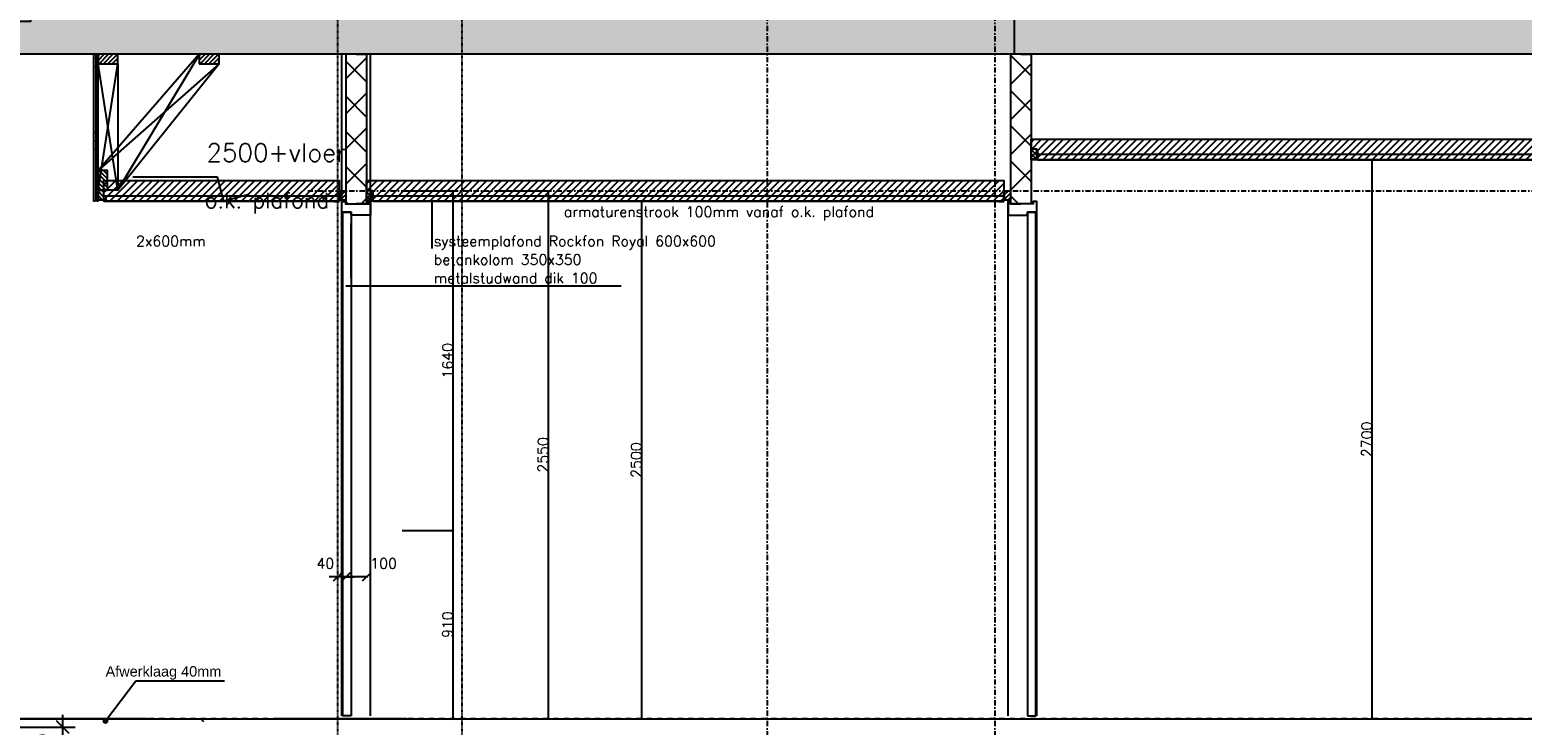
# Model space of a CAD drawing. Extents: x 149262 to 371235, y 141599 to 287858.
# Tile 19 of 60: x 158926 to 166136, y 147539 to 150897. Entities that reach past the tile are written whole.
import ezdxf

# ---------------------------------------------------------------- set-up
doc = ezdxf.new("R2010")
doc.units = 0
doc.header["$LTSCALE"] = 50
doc.header["$MEASUREMENT"] = 0
doc.header["$PDMODE"] = 3
doc.header["$PDSIZE"] = 0.1
doc.linetypes.add('DASHDOT', pattern=[1, 0.5, -0.25, 0, -0.25])
doc.linetypes.add('DD1', pattern=[2.66667, 1.66667, -0.5, 0, -0.5])
doc.layers.get('0').update_dxf_attribs({"linetype": 'CONTINUOUS'})
doc.layers.get('DEFPOINTS').update_dxf_attribs({"linetype": 'CONTINUOUS'})
for name, color, linetype in [('25', 7, 'CONTINUOUS'), ('A--01A1_ACEER', 1, 'CONTINUOUS'), ('A--A22--_F123-', 9, 'CONTINUOUS'), ('A--A23--_F--3-', 9, 'CONTINUOUS'), ('A--A25--_F--3-', 9, 'CONTINUOUS'), ('A--A42--_F-23-', 9, 'CONTINUOUS'), ('A--A42--_F123-', 9, 'CONTINUOUS'), ('A--L21--_F-23-', 4, 'CONTINUOUS'), ('A--L22--', 3, 'CONTINUOUS'), ('A--L22--_F--3-', 7, 'CONTINUOUS'), ('A--L23--', 7, 'CONTINUOUS'), ('A--L23--_F--3-', 7, 'CONTINUOUS'), ('A--L25--', 7, 'CONTINUOUS'), ('A--L25--_F-23-', 7, 'CONTINUOUS'), ('A--L31D1_BUITENKOZIJN', 1, 'CONTINUOUS'), ('A--L32--_F123-', 1, 'CONTINUOUS'), ('A--L35-D2-_PLAFONDS', 2, 'CONTINUOUS'), ('A--L35-D4-_PLAFONDS', 4, 'CONTINUOUS'), ('A--L35D1_PLAFONDS', 1, 'CONTINUOUS'), ('A--L42--', 7, 'CONTINUOUS'), ('A--L42--_F--3-', 7, 'CONTINUOUS'), ('A--L42--_F-23-', 7, 'CONTINUOUS'), ('A--M$1A-_F123-', 1, 'CONTINUOUS'), ('A--M01A1_MAATVOERING', 1, 'CONTINUOUS'), ('A--M01B1_HOOGTE_MAATV', 1, 'CONTINUOUS'), ('A--T$1A-_F123_20', 1, 'CONTINUOUS'), ('A--T01A-25_TEKST', 2, 'CONTINUOUS'), ('A--T01B2_HOOGTE_MAATV', 2, 'CONTINUOUS'), ('A--T01B3_HOOGTE_MAATV', 3, 'CONTINUOUS'), ('STRAMIEN', 8, 'DD1'), ('X--LR---_CP', 7, 'CONTINUOUS')]:
    doc.layers.add(name, color=color, linetype=linetype)
doc.styles.add('ALFA-0_25', font='ROMANS')
doc.styles.add('EB2', font='ARIAL.TTF')
doc.styles.add('HIEMSTRA', font='romans.shx')
doc.styles.add('HOOGTEXT', font='ROMANS.shx', dxfattribs={"height": 2.5})
doc.dimstyles.new('ALFA25', dxfattribs={"dimtxt": 50, "dimasz": 2, "dimexe": 0.3, "dimexo": 0.3, "dimgap": 2, "dimtad": 1, "dimdec": 0, "dimzin": 0, "dimdsep": 46, "dimtxsty": 'HIEMSTRA', "dimblk1": 'OBLIQUE', "dimblk2": 'OBLIQUE', "dimsah": 1, "dimcen": 0.09, "dimdle": 0.3, "dimclrd": 1, "dimclre": 1, "dimclrt": 2, "dimadec": 0, "dimazin": 0, "dimtfac": 0.75, "dimtdec": 4, "dimtix": 1, "dimtmove": 2, "dimatfit": 3, "dimldrblk": 'OBLIQUE', "dimfxl": 0, "dimtvp": 625, "dimtolj": 1, "dimtzin": 0, "dimarcsym": 0})
doc.dimstyles.get("Standard").update_dxf_attribs({"dimscale": 50, "dimtxt": 2.5, "dimasz": 2, "dimexe": 0.3, "dimexo": 0.3, "dimgap": 2, "dimtad": 1, "dimdec": 0, "dimzin": 0, "dimdsep": 46, "dimtxsty": 'HIEMSTRA', "dimblk1": 'OBLIQUE', "dimblk2": 'OBLIQUE', "dimsah": 1, "dimcen": 0.09, "dimdle": 0.3, "dimclrd": 1, "dimclre": 1, "dimclrt": 2, "dimadec": 0, "dimazin": 0, "dimtfac": 1, "dimtdec": 4, "dimtix": 1, "dimtmove": 2, "dimatfit": 3, "dimldrblk": 'OBLIQUE', "dimfxl": 0, "dimtvp": 625, "dimtolj": 1, "dimtzin": 0, "dimarcsym": 0})
doc.dimstyles.new('STANDARD$0', dxfattribs={"dimscale": 30, "dimtxt": 2.5, "dimasz": 2, "dimexe": 2, "dimexo": 0, "dimgap": 2, "dimtad": 1, "dimdec": 0, "dimzin": 0, "dimdsep": 46, "dimtxsty": 'ALFA-0_25', "dimblk1": 'OBLIQUE', "dimblk2": 'OBLIQUE', "dimsah": 1, "dimcen": -3, "dimdle": 2, "dimclrd": 1, "dimclre": 1, "dimclrt": 2, "dimadec": 0, "dimazin": 0, "dimtfac": 0.666667, "dimtofl": 0, "dimtmove": 2, "dimatfit": 3, "dimldrblk": 'OBLIQUE', "dimfxl": 0, "dimtvp": 0.833333, "dimtolj": 1, "dimtzin": 0, "dimarcsym": 0})
pattern_1 = [(45, (0, 0), (-10.6066, 10.6066), [])]

# ---------------------------------------------------------------- blocks, each defined once
blk = doc.blocks.new('*U634')
at = {"layer": 'A--L23--_F--3-', "color": 2, "linetype": 'Continuous'}
blk.add_lwpolyline([(0, 0), (0, 20), (10653.9, 20), (10653.9, 0)], dxfattribs=at)
blk = doc.blocks.new('Q020259-')
at = {"layer": 'A--A25--_F--3-'}
h = blk.add_hatch(dxfattribs=at)
h.set_pattern_fill('ALFALINE', color=256, scale=15, style=0, pattern_type=2)
h.set_pattern_definition(pattern_1)
h.paths.add_polyline_path([(0, 0), (0, 46), (28, 46), (28, 0)])
at = {"layer": 'A--L25--_F-23-', "color": 2, "linetype": 'Continuous'}
blk.add_lwpolyline([(0, 0), (0, 46), (28, 46), (28, 0)], close=True, dxfattribs=at)
at = {"layer": 'X--LR---_CP'}
for p in [(0, 0), (0, 0), (28, 0)]:
    blk.add_point(p, dxfattribs=at)
blk = doc.blocks.new('_OBLIQUE')
at = {"color": 0, "linetype": 'ByBlock'}
blk.add_line((-0.5, -0.5), (0.5, 0.5), dxfattribs=at)
blk = doc.blocks.new('*D60')
at = {"layer": 'A--M$1A-_F123-', "color": 1, "lineweight": -2}
for p, q in [((160724.1, 150069), (161882.8, 150069)), ((161882.5, 147568.7), (161882.5, 150069.3)), ((161644.8, 147569), (161882.8, 147569))]:
    blk.add_line(p, q, dxfattribs=at)
at = {"layer": 'DEFPOINTS', "color": 0}
for p in [(160723.8, 150069), (161882.5, 150069), (161644.5, 147569)]:
    blk.add_point(p, dxfattribs=at)
at = {"layer": 'A--M$1A-_F123-', "color": 1, "lineweight": -2, "xscale": 2, "yscale": 2, "zscale": 2}
for p, rotation in [((161882.5, 150069), 90), ((161882.5, 147569), 270)]:
    blk.add_blockref('_OBLIQUE', p, dxfattribs=dict(at, rotation=rotation))
at = {"layer": 'A--M$1A-_F123-', "color": 2, "insert": (161855.5, 148819), "char_height": 50, "attachment_point": 5, "rotation": 90, "style": 'HIEMSTRA'}
blk.add_mtext('\\A1;2500', dxfattribs=at)
blk = doc.blocks.new('*D62')
at = {"layer": 'A--M$1A-_F123-', "color": 1, "lineweight": -2}
for p, q in [((161186.8, 150119), (161432.8, 150119)), ((161432.5, 147568.7), (161432.5, 150119.3)), ((161171.5, 147569), (161432.8, 147569))]:
    blk.add_line(p, q, dxfattribs=at)
at = {"layer": 'DEFPOINTS', "color": 0}
for p in [(161186.5, 150119), (161432.5, 150119), (161171.2, 147569)]:
    blk.add_point(p, dxfattribs=at)
at = {"layer": 'A--M$1A-_F123-', "color": 1, "lineweight": -2, "xscale": 2, "yscale": 2, "zscale": 2}
for p, rotation in [((161432.5, 150119), 90), ((161432.5, 147569), 270)]:
    blk.add_blockref('_OBLIQUE', p, dxfattribs=dict(at, rotation=rotation))
at = {"layer": 'A--M$1A-_F123-', "color": 2, "insert": (161405.5, 148844), "char_height": 50, "attachment_point": 5, "rotation": 90, "style": 'HIEMSTRA'}
blk.add_mtext('\\A1;2550', dxfattribs=at)
blk = doc.blocks.new('*D63')
at = {"layer": 'A--M$1A-_F123-', "color": 1, "lineweight": -2}
for p, q in [((160724.3, 148479), (160971.7, 148479)), ((160971.4, 147568.7), (160971.4, 148479.3)), ((160739.3, 147569), (160971.7, 147569))]:
    blk.add_line(p, q, dxfattribs=at)
at = {"layer": 'DEFPOINTS', "color": 0}
for p in [(160724, 148479), (160971.4, 148479), (160739, 147569)]:
    blk.add_point(p, dxfattribs=at)
at = {"layer": 'A--M$1A-_F123-', "color": 1, "lineweight": -2, "xscale": 2, "yscale": 2, "zscale": 2}
for p, rotation in [((160971.4, 148479), 90), ((160971.4, 147569), 270)]:
    blk.add_blockref('_OBLIQUE', p, dxfattribs=dict(at, rotation=rotation))
at = {"layer": 'A--M$1A-_F123-', "color": 2, "insert": (160944.4, 148024), "char_height": 50, "attachment_point": 5, "rotation": 90, "style": 'HIEMSTRA'}
blk.add_mtext('\\A1;910', dxfattribs=at)
blk = doc.blocks.new('*D64')
at = {"layer": 'A--M$1A-_F123-', "color": 1, "lineweight": -2}
for p, q in [((160739.3, 150119), (160971.7, 150119)), ((160971.4, 148478.7), (160971.4, 150119.3)), ((160724.3, 148479), (160971.7, 148479))]:
    blk.add_line(p, q, dxfattribs=at)
at = {"layer": 'DEFPOINTS', "color": 0}
for p in [(160739, 150119), (160971.4, 150119), (160724, 148479)]:
    blk.add_point(p, dxfattribs=at)
at = {"layer": 'A--M$1A-_F123-', "color": 1, "lineweight": -2, "xscale": 2, "yscale": 2, "zscale": 2}
for p, rotation in [((160971.4, 150119), 90), ((160971.4, 148479), 270)]:
    blk.add_blockref('_OBLIQUE', p, dxfattribs=dict(at, rotation=rotation))
at = {"layer": 'A--M$1A-_F123-', "color": 2, "insert": (160944.4, 149299), "char_height": 50, "attachment_point": 5, "rotation": 90, "style": 'HIEMSTRA'}
blk.add_mtext('\\A1;1640', dxfattribs=at)
blk = doc.blocks.new('*U628')
at = {"layer": 'A--A22--_F123-', "linetype": 'Continuous'}
h = blk.add_hatch(dxfattribs=at)
h.set_pattern_fill('ALFAKRS', color=256, scale=120, style=0)
h.set_pattern_definition([(45, (-160502.99, -150778.96), (-84.852814, 84.852814), []), (135, (-160502.99, -150778.96), (-84.852814, -84.852814), [])])
h.paths.add_polyline_path([(0, 0), (50, 0), (50, -722.7), (0, -722.7), (-50, -722.7), (-50, 0)])
at = {"layer": 'A--L22--_F--3-', "color": 3, "linetype": 'Continuous'}
for points in [[(0, 0), (-50, 0), (-50, -722.7), (0, -722.7)], [(0, 0), (50, 0), (50, -722.7), (0, -722.7)]]:
    blk.add_lwpolyline(points, dxfattribs=at)
blk = doc.blocks.new('*D68')
at = {"color": 1, "linetype": 'ByBlock'}
blk.add_line((160559, 148255), (160453, 148255), dxfattribs=at)
at = {"layer": 'DEFPOINTS', "color": 0, "linetype": 'ByBlock'}
for p in [(160453, 148255), (160453, 148255), (160553, 148255)]:
    blk.add_point(p, dxfattribs=at)
at = {"color": 1, "linetype": 'ByBlock', "xscale": 40, "yscale": 40, "zscale": 40, "rotation": 180}
blk.add_blockref('_OBLIQUE', (160453, 148255), dxfattribs=at)
at = {"color": 1, "linetype": 'ByBlock', "xscale": 40, "yscale": 40, "zscale": 40}
blk.add_blockref('_OBLIQUE', (160553, 148255), dxfattribs=at)
at = {"color": 2, "linetype": 'ByBlock', "insert": (160635.3, 148320), "char_height": 50, "attachment_point": 5, "style": 'HIEMSTRA'}
blk.add_mtext('\\A1;100', dxfattribs=at)
blk = doc.blocks.new('*D69')
at = {"color": 1, "linetype": 'ByBlock'}
for p, q in [((160413, 148255), (160373, 148255)), ((160453, 148255), (160413, 148255)), ((160453, 148255), (160413, 148255)), ((160453, 148255), (160493, 148255))]:
    blk.add_line(p, q, dxfattribs=at)
at = {"layer": 'DEFPOINTS', "color": 0, "linetype": 'ByBlock'}
for p in [(160413, 148255), (160413, 148255), (160453, 148255)]:
    blk.add_point(p, dxfattribs=at)
at = {"color": 1, "linetype": 'ByBlock', "xscale": 40, "yscale": 40, "zscale": 40}
blk.add_blockref('_OBLIQUE', (160413, 148255), dxfattribs=at)
at = {"color": 1, "linetype": 'ByBlock', "xscale": 40, "yscale": 40, "zscale": 40, "rotation": 180}
blk.add_blockref('_OBLIQUE', (160453, 148255), dxfattribs=at)
at = {"color": 2, "linetype": 'ByBlock', "insert": (160353.8, 148320), "char_height": 50, "attachment_point": 5, "style": 'HIEMSTRA'}
blk.add_mtext('\\A1;40', dxfattribs=at)
blk = doc.blocks.new('*D93')
at = {"layer": 'A--M$1A-_F123-', "color": 1, "lineweight": -2}
for p, q in [((159085.7, 147219), (159085.7, 147589)), ((158762.9, 147529), (159145.7, 147529)), ((158762.9, 147279), (159145.7, 147279))]:
    blk.add_line(p, q, dxfattribs=at)
at = {"layer": 'DEFPOINTS', "color": 0}
for p in [(158762.9, 147529), (159085.7, 147529), (158762.9, 147279)]:
    blk.add_point(p, dxfattribs=at)
at = {"layer": 'A--M$1A-_F123-', "color": 1, "lineweight": -2, "xscale": 60, "yscale": 60, "zscale": 60}
for p, rotation in [((159085.7, 147529), 90), ((159085.7, 147279), 270)]:
    blk.add_blockref('_OBLIQUE', p, dxfattribs=dict(at, rotation=rotation))
at = {"layer": 'A--M$1A-_F123-', "color": 2, "insert": (158986.5, 147404), "char_height": 75, "attachment_point": 5, "rotation": 90, "style": 'ALFA-0_25'}
blk.add_mtext('\\A1;250', dxfattribs=at)
blk = doc.blocks.new('*U626')
at = {"layer": 'A--L23--_F--3-', "color": 2, "linetype": 'Continuous'}
blk.add_lwpolyline([(0, 0), (0, 20), (10654, 20), (10654, 0)], dxfattribs=at)
blk = doc.blocks.new('*U608')
at = {"layer": 'A--A42--_F-23-', "linetype": 'Continuous'}
h = blk.add_hatch(dxfattribs=at)
h.set_pattern_fill('ALFALINE', color=256, scale=40, style=0)
h.set_pattern_definition([(45, (-159250.98, -150071.014), (-28.284271, 28.284271), [])])
h.paths.add_polyline_path([(0, 0), (-5, 0), (-5, 708), (0, 708), (5, 708), (5, 0)])
at = {"layer": 'A--L42--_F-23-', "color": 2, "linetype": 'Continuous'}
for points in [[(0, 0), (-5, 0), (-5, 708), (0, 708)], [(0, 0), (5, 0), (5, 708), (0, 708)]]:
    blk.add_lwpolyline(points, dxfattribs=at)
blk = doc.blocks.new('*U607')
at = {"layer": 'A--A42--_F123-', "linetype": 'Continuous'}
h = blk.add_hatch(dxfattribs=at)
h.set_pattern_fill('ALFAPLST', color=256, scale=400, angle=180.00002, style=0)
h.set_pattern_definition([(180, (0, 0), (0.0001, -400), []), (180, (1e-05, -40), (0.0001, -400), []), (180, (2e-05, -80), (0.0001, -400), [])])
h.paths.add_polyline_path([(0, 0), (6, 0), (6, -708), (0, -708), (-6, -708), (-6, 0)])
at = {"layer": 'A--L42--_F--3-', "color": 3, "linetype": 'Continuous'}
for points in [[(0, 0), (-6, 0), (-6, -708), (0, -708)], [(0, 0), (6, 0), (6, -708), (0, -708)]]:
    blk.add_lwpolyline(points, dxfattribs=at)
blk = doc.blocks.new('Q020283-')
at = {"layer": 'A--A25--_F--3-'}
h = blk.add_hatch(dxfattribs=at)
h.set_pattern_fill('ALFALINE', color=256, scale=15, style=0, pattern_type=2)
h.set_pattern_definition(pattern_1)
h.paths.add_polyline_path([(0, 0), (0, 96), (46, 96), (46, 0)])
at = {"layer": 'A--L25--_F-23-', "color": 2, "linetype": 'Continuous'}
blk.add_lwpolyline([(0, 0), (0, 96), (46, 96), (46, 0)], close=True, dxfattribs=at)
at = {"layer": 'X--LR---_CP'}
for p in [(0, 0), (0, 0), (46, 0)]:
    blk.add_point(p, dxfattribs=at)
blk = doc.blocks.new('HOOGTEP')
at = {"layer": 'A--M01A1_MAATVOERING'}
for p, q in [((0, 0), (0.62, 2.33)), ((0.62, 2.33), (8.79, 2.33)), ((-2.41, 0.65), (0, 0))]:
    blk.add_line(p, q, dxfattribs=at)
at = {"layer": 'A--M01B1_HOOGTE_MAATV'}
blk.add_line((-1.38, 0), (0.91, 0), dxfattribs=at)
at = {"layer": 'A--T01B2_HOOGTE_MAATV', "style": 'HOOGTEXT', "flags": 4}
blk.add_attdef('TEKST', (1.84, -0.67), '', height=1.5, dxfattribs=at)
at = {"layer": 'A--T01B3_HOOGTE_MAATV', "style": 'HOOGTEXT', "flags": 4}
blk.add_attdef('HOOGTE', (1.67, 3.82), '', height=1.75, dxfattribs=at)
blk = doc.blocks.new('*U562')
at = {"layer": 'A--A22--_F123-', "linetype": 'Continuous'}
h = blk.add_hatch(dxfattribs=at)
h.set_pattern_fill('ALFAKRS', color=256, scale=120, style=0)
h.set_pattern_definition([(45, (-163712.99, -150779.04), (-84.852814, 84.852814), []), (135, (-163712.99, -150779.04), (-84.852814, -84.852814), [])])
h.paths.add_polyline_path([(0, 0), (50, 0), (50.2, -722.7), (0.2, -722.7), (-49.8, -722.8), (-50, 0)])
at = {"layer": 'A--L22--_F--3-', "color": 3, "linetype": 'Continuous'}
for points in [[(0, 0), (-50, 0), (-49.8, -722.8), (0.2, -722.7)], [(0, 0), (50, 0), (50.2, -722.7), (0.2, -722.7)]]:
    blk.add_lwpolyline(points, dxfattribs=at)
blk = doc.blocks.new('*D496')
at = {"layer": 'A--M$1A-_F123-', "color": 1, "lineweight": -2}
for p, q in [((164253.2, 150269), (165412, 150269)), ((165411.7, 147568.7), (165411.7, 150269.3)), ((165173.9, 147569), (165412, 147569))]:
    blk.add_line(p, q, dxfattribs=at)
at = {"layer": 'DEFPOINTS', "color": 0}
for p in [(164252.9, 150269), (165411.7, 150269), (165173.6, 147569)]:
    blk.add_point(p, dxfattribs=at)
at = {"layer": 'A--M$1A-_F123-', "color": 1, "lineweight": -2, "xscale": 2, "yscale": 2, "zscale": 2}
for p, rotation in [((165411.7, 150269), 90), ((165411.7, 147569), 270)]:
    blk.add_blockref('_OBLIQUE', p, dxfattribs=dict(at, rotation=rotation))
at = {"layer": 'A--M$1A-_F123-', "color": 2, "insert": (165384.7, 148919), "char_height": 50, "attachment_point": 5, "rotation": 90, "style": 'HIEMSTRA'}
blk.add_mtext('\\A1;2700', dxfattribs=at)

msp = doc.modelspace()

# ---------------------------------------------------------------- hatches: boundary and pattern name
at = {"layer": 'A--01A1_ACEER', "linetype": 'Continuous'}
h = msp.add_hatch(dxfattribs=at)
h.set_pattern_fill('ANSI31', color=256, scale=200, style=0)
h.set_pattern_definition([(45, (5918.732, 55123.11), (-17.6776695, 17.6776695), [])])
h.paths.add_polyline_path([(168652.7, 150269), (163763, 150269), (163763, 150369), (168652.7, 150369)])
h = msp.add_hatch(dxfattribs=at)
h.set_pattern_fill('ANSI31', color=256, scale=200, style=0)
h.set_pattern_definition([(45, (-251.301, 54923.105), (-17.6776695, 17.6776695), [])])
h.paths.add_polyline_path([(160420.8, 150069), (159284, 150069), (159284, 150169), (160420.8, 150169)])
h = msp.add_hatch(dxfattribs=at)
h.set_pattern_fill('ANSI31', color=256, scale=200, style=0)
h.set_pattern_definition([(45, (2708.73, 54923.105), (-17.6776695, 17.6776695), [])])
h.paths.add_polyline_path([(163630.8, 150069), (160553, 150069), (160553, 150169), (163630.8, 150169)])
at = {"layer": 'A--01A1_ACEER'}
h = msp.add_hatch(color=256, dxfattribs=at)
edge = h.paths.add_edge_path()
edge.add_arc((159292, 147557.8), 9.28, 0, 360)
at = {"layer": 'A--A23--_F--3-'}
h = msp.add_hatch(dxfattribs=at)
h.set_pattern_fill('ALFABET', color=256, scale=40, angle=1, style=0, pattern_type=2)
h.set_pattern_definition([(46, (98041.84, 170115.9), (-172.64155, 166.718), []), (51, (98041.84, 170115.9), (287.29845, -20.0899), [30, -330]), (356, (98041.84, 170115.9), (-60.7431, 299.8624), [24, -264]), (101.4514, (98065.78, 170114.23), (226.5556, 279.7724), [25.4961, -280.4568]), (47.1842, (98040.44, 170195.9), (427.9869, -58.7472), [45, -495]), (97.6356, (98076.1, 170191), (367.0079, 396.1126), [38.244, -420.6852]), (352.1842, (98040.44, 170195.9), (367.0076, 396.113), [36, -396]), (22, (98080.78, 170176.6), (241.5371, -156.85604), [30, -330]), (327, (98080.78, 170176.6), (92.2491, 291.7144), [24, -264]), (72.4514, (98100.9, 170163.52), (333.7863, 134.8581), [25.4961, -280.4568]), (38.5, (98041.84, 170115.9), (2.53928, 133.22215), [0, -260.8, 0, -268, 0, -265]), (8.5, (98041.84, 170115.9), (102.45841, 159.57714), [0, -152.8, 0, -254.8, 0, -101]), (328.5, (97952.65, 170114.34), (213.6539, -5.29398), [0, -100, 0, -312, 0, -414]), (318.5, (97912.65, 170113.64), (232.5401, 44.1071), [0, -130, 0, -207.2, 0, -294]), (318.5, (97912.65, 170113.64), (232.5401, 44.1071), [0, -130, 0, -207.2, 0, -294])])
h.paths.add_polyline_path([(169035, 150779), (158831.3, 150779), (158831.3, 150939), (158931.3, 150939), (158931.3, 151029), (169035, 151029)])

# ---------------------------------------------------------------- linework, layer by layer
at = {"layer": 'A--01A1_ACEER'}
msp.add_line((159766.7, 147554), (159751.7, 147569), dxfattribs=at)
at = {"layer": 'A--L21--_F-23-', "linetype": 'Continuous'}
msp.add_line((163683.6, 150779), (163683.6, 151029), dxfattribs=at)
msp.add_lwpolyline([(169035, 150779), (158831.3, 150779), (158831.3, 150939), (158931.3, 150939), (158931.3, 151029), (169035, 151029)], close=True, dxfattribs=at)
at = {"layer": 'A--L31D1_BUITENKOZIJN'}
for p, q in [((159744.6, 150779), (159256, 150218)), ((159352, 150122), (159744.6, 150775.4)), ((159352, 150122), (159256, 150733)), ((159840.6, 150733), (159256, 150218)), ((159256, 150122), (159352, 150733)), ((159352, 150733), (159352, 150122)), ((159840.6, 150733), (159352, 150122)), ((159352, 150122), (159256, 150122))]:
    msp.add_line(p, q, dxfattribs=at)
at = {"layer": 'A--L32--_F123-', "color": 1}
for p, q in [((160433.3, 147584), (160433.5, 150779)), ((160572.3, 147584), (160572.5, 150779)), ((163652.7, 147584), (163652.6, 150068.3)), ((163791.7, 147584), (163791.5, 150068.3)), ((160478.7, 149698), (160478.8, 149961.3))]:
    msp.add_line(p, q, dxfattribs=at)
at = {"layer": 'A--L32--_F123-'}
for points in [[(160563.5, 150068.3), (160572.5, 150068.3), (160572.5, 150001.3), (160478.8, 150001.3), (160478.8, 150016.3), (160433.5, 150016.3), (160433.5, 150068.3), (160451.5, 150068.3), (160451.5, 150056.3), (160563.5, 150056.3), (160563.5, 150068.3)], [(163661.5, 150068.3), (163652.5, 150068.3), (163652.5, 150001.3), (163746.3, 150001.3), (163746.3, 150016.3), (163791.5, 150016.3), (163791.5, 150068.3), (163773.5, 150068.3), (163773.5, 150056.3), (163661.5, 150056.3), (163661.5, 150068.3)]]:
    msp.add_lwpolyline(points, close=True, dxfattribs=at)
at = {"layer": 'A--L32--_F123-', "color": 2, "linetype": 'Continuous'}
for points in [[(160478.6, 147584), (160438.6, 147584), (160438.7, 150016.3), (160478.7, 150016.3), (160478.6, 147584)], [(163746.4, 147584), (163786.4, 147584), (163786.3, 150016.3), (163746.3, 150016.3), (163746.4, 147584)]]:
    msp.add_lwpolyline(points, close=True, dxfattribs=at)
at = {"layer": 'A--L35-D2-_PLAFONDS'}
for points in [[(168652.7, 150294), (163795.2, 150294)], [(163795.2, 150269), (168652.7, 150269)], [(160420.8, 150094), (159284, 150094)], [(159284, 150069), (160420.8, 150069)], [(159294, 150096), (159294, 150071)], [(163630.8, 150094), (160585.2, 150094)], [(160585.2, 150069), (163630.8, 150069)]]:
    msp.add_lwpolyline(points, dxfattribs=at)
at = {"layer": 'A--L35-D4-_PLAFONDS'}
for p, q in [((163795.2, 150267), (163795.2, 150317)), ((163820.2, 150267), (163795.2, 150267)), ((160420.8, 150067), (160420.8, 150117)), ((160585.2, 150067), (160585.2, 150117)), ((163630.8, 150067), (163630.8, 150117)), ((159313.2, 150069), (159288.2, 150069)), ((160395.8, 150067), (160420.8, 150067)), ((160610.2, 150067), (160585.2, 150067)), ((163605.8, 150067), (163630.8, 150067))]:
    msp.add_line(p, q, dxfattribs=at)
at = {"layer": 'A--L35D1_PLAFONDS', "linetype": 'Continuous'}
for points in [[(168652.7, 150269), (163763, 150269), (163763, 150369), (168652.7, 150369)], [(160420.8, 150069), (159284, 150069), (159284, 150169), (160420.8, 150169)], [(163630.8, 150069), (160553, 150069), (160553, 150169), (163630.8, 150169)]]:
    msp.add_lwpolyline(points, close=True, dxfattribs=at)
at = {"layer": 'A--M$1A-_F123-'}
for p, q in [((159438.6, 147751.9), (159292, 147557.8)), ((159867.4, 147751.9), (159438.6, 147751.9))]:
    msp.add_line(p, q, dxfattribs=at)
msp.add_circle((159292, 147557.8), 9.28, dxfattribs=at)
at = {"layer": 'A--T01A-25_TEKST'}
for p, q in [((160868, 150069), (160868, 149840.1)), ((161783.6, 149659.5), (160453, 149659.5))]:
    msp.add_line(p, q, dxfattribs=at)
at = {"layer": 'STRAMIEN', "color": 8, "linetype": 'DASHDOT', "ltscale": 0.1}
for p, q in [((160413, 162088.1), (160413, 142259.9)), ((161013, 162088.1), (161013, 142259.9))]:
    msp.add_line(p, q, dxfattribs=at)
at = {"layer": 'STRAMIEN', "linetype": 'DASHDOT'}
for p, q in [((162488, 162088.1), (162488, 141945.3)), ((163588, 162088.1), (163588, 141945.3)), ((160268.5, 150119), (168939.4, 150119, 0)), ((166290.1, 147569), (150060.5, 147569))]:
    msp.add_line(p, q, dxfattribs=at)
at = {"layer": 'STRAMIEN', "color": 8, "linetype": 'DASHDOT', "ltscale": 25}
msp.add_line((160747, 147569), (149662.7, 147569), dxfattribs=at)

# ---------------------------------------------------------------- block references
ref = msp.add_blockref('HOOGTEP', (159863.2, 150069), dxfattribs=dict(xscale=-50, yscale=50, zscale=50))
ref.add_attrib('TEKST', 'o.k. plafond', (159771.2, 150035.4), dxfattribs={"layer": 'A--T01B2_HOOGTE_MAATV', "height": 75, "style": 'HOOGTEXT', "flags": 4})
ref.add_attrib('HOOGTE', '2500+vloer', (159779.5, 150260), dxfattribs={"layer": 'A--T01B3_HOOGTE_MAATV', "height": 87.5, "style": 'HOOGTEXT', "flags": 4})
at = {"layer": '25', "xscale": -1, "rotation": 270}
for p in [(159256, 150733), (159744.6, 150733)]:
    msp.add_blockref('Q020283-', p, dxfattribs=at)
at = {"layer": '25', "xscale": -1}
msp.add_blockref('Q020283-', (159302, 150122), dxfattribs=at)
at = {"layer": 'A--L22--'}
for name, p in [('*U628', (160503, 150779)), ('*U562', (163713, 150779))]:
    msp.add_blockref(name, p, dxfattribs=at)
at = {"layer": 'A--L23--'}
for name in ['*U634', '*U626']:
    msp.add_blockref(name, (158281, 147549), dxfattribs=at)
at = {"layer": 'A--L25--', "xscale": -1}
for p in [(163791, 150274), (159284, 150076), (160581, 150074)]:
    msp.add_blockref('Q020259-', p, dxfattribs=at)
at = {"layer": 'A--L25--'}
for p in [(160425, 150074), (163635, 150074)]:
    msp.add_blockref('Q020259-', p, dxfattribs=at)
at = {"layer": 'A--L42--'}
for name, p in [('*U607', (159239.5, 150779)), ('*U608', (159251, 150071))]:
    msp.add_blockref(name, p, dxfattribs=at)

# ---------------------------------------------------------------- texts
at = {"layer": 'A--01A1_ACEER', "linetype": 'Continuous', "style": 'HIEMSTRA'}
msp.add_text('armaturenstrook 100mm vanaf o.k. plafond', height=50, dxfattribs=at).set_placement((161505.8, 149993.2))
at = {"layer": 'A--T$1A-_F123_20', "style": 'EB2'}
msp.add_text('Afwerklaag 40mm', height=50, dxfattribs=at).set_placement((159292.2, 147773.5))
at = {"layer": 'A--T01A-25_TEKST', "style": 'HIEMSTRA'}
for s, p in [('2x600mm', (159439.2, 149851.3)), ('systeemplafond Rockfon Royal 600x600', (160877.9, 149851.3)), ('betonkolom 350x350', (160877.9, 149762.1)), ('metalstudwand dik 100', (160877.9, 149672.9))]:
    msp.add_text(s, height=50, dxfattribs=at).set_placement(p)

# ---------------------------------------------------------------- dimensions: what is measured, and where the dimension line sits
at = {"layer": 'A--M$1A-_F123-'}
for base, p1, p2, picture, middle in [((165411.7, 150269), (165173.6, 147569), (164252.9, 150269), '*D496', (165384.7, 148919)), ((160971.4, 150119), (160724, 148479), (160739, 150119), '*D64', (160944.4, 149299)), ((161432.5, 150119), (161171.2, 147569), (161186.5, 150119), '*D62', (161405.5, 148844)), ((161882.5, 150069), (161644.5, 147569), (160723.8, 150069), '*D60', (161855.5, 148819)), ((160971.4, 148479), (160739, 147569), (160724, 148479), '*D63', (160944.4, 148024))]:
    dim = msp.add_linear_dim(base=base, p1=p1, p2=p2, angle=90, dimstyle='ALFA25', dxfattribs=at)
    dim.commit()
    dim.dimension.update_dxf_attribs({"geometry": picture, "text_midpoint": middle})
for base, p1, p2, picture, middle in [((160413, 148255), (160453, 148255), (160413, 148255), '*D69', (160353.8, 148320)), ((160453, 148255), (160553, 148255), (160453, 148255), '*D68', (160635.3, 148320))]:
    dim = msp.add_linear_dim(base=base, p1=p1, p2=p2, dimstyle='Standard', override={"dimscale": 20}, dxfattribs=at)
    dim.commit()
    dim.dimension.update_dxf_attribs({"geometry": picture, "text_midpoint": middle, "dimtype": 160})
dim = msp.add_linear_dim(base=(159085.7, 147529), p1=(158762.9, 147279), p2=(158762.9, 147529), angle=90, dimstyle='STANDARD$0', dxfattribs=at)
dim.commit()
dim.dimension.update_dxf_attribs({"geometry": '*D93', "text_midpoint": (158986.5, 147404), "dimtype": 160})

doc.saveas('drawing.dxf')
